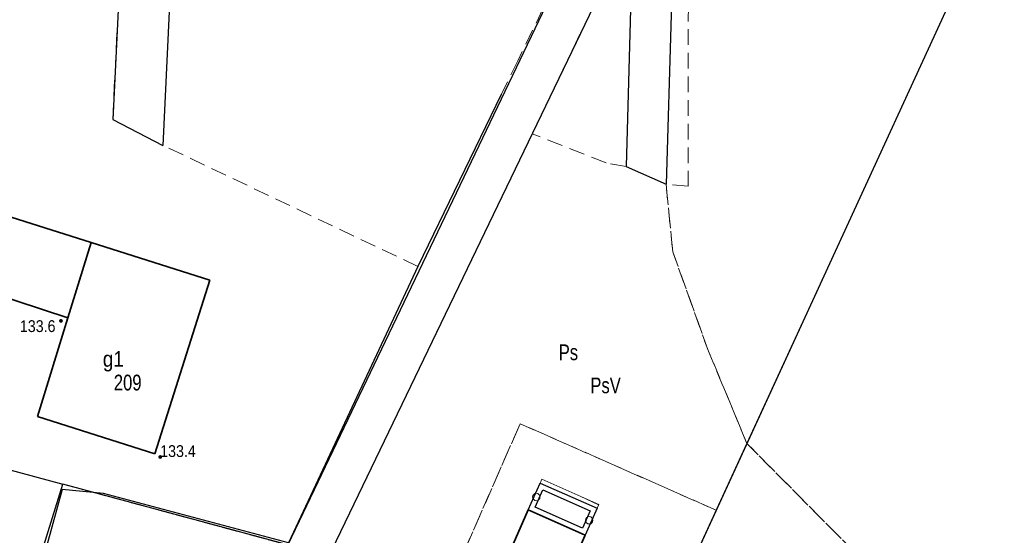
# Model space of a CAD drawing. Header units: metres. Extents: x 5548743 to 5556416, y 5707500 to 5714000.
# Tile 10 of 203: x 5551033 to 5551127, y 5711606 to 5711655. Entities that reach past the tile are written whole.
import ezdxf
from ezdxf.enums import TextEntityAlignment as Align

# ---------------------------------------------------------------- set-up
doc = ezdxf.new("R2010")
doc.units = ezdxf.units.M
doc.header["$MEASUREMENT"] = 0
doc.linetypes.add('1.5_0.75', pattern=[2.25, 1.5, -0.75])
doc.linetypes.add('219-1000', pattern=[0])
doc.layers.get('0').update_dxf_attribs({"color": 2, "linetype": 'CONTINUOUS', "lineweight": 5})
for name, color, linetype in [('209-oznaczenie konturu klasyfikacyjnego', 7, 'CONTINUOUS'), ('210-oznaczenie konturu użytku gruntowego', 7, 'CONTINUOUS'), ('217-kontur klasyfikacyjny', 7, 'CONTINUOUS'), ('218-kontur użytku gruntowego', 7, 'CONTINUOUS'), ('219-działka ewidencyjna', 7, 'CONTINUOUS'), ('311-podpora', 7, 'CONTINUOUS'), ('312-budynek ewidencyjny', 7, 'CONTINUOUS'), ('312-oznaczenie budynku ewidencyjnego', 7, 'CONTINUOUS'), ('312-oznaczenie budynku ewidencyjnego-Atr117', 7, 'CONTINUOUS'), ('352-schody', 7, 'CONTINUOUS'), ('ogrodzenie trwałe', 7, 'CONTINUOUS'), ('pikieta naturalna', 7, 'CONTINUOUS'), ('pikieta naturalna-Atr2', 7, 'CONTINUOUS'), ('taras', 7, 'CONTINUOUS')]:
    doc.layers.add(name, color=color, linetype=linetype)
doc.styles.get("Standard").update_dxf_attribs({"font": 'Working1250', "width": 0.75})
doc.linetypes.add('902-1000', pattern='A,5,0,[1,ksztalty.shx,S=1,R=0,X=0,Y=0],5', length=10)

# ---------------------------------------------------------------- blocks, each defined once
blk = doc.blocks.new('311')
at = {"color": 0, "linetype": 'Continuous', "lineweight": 0}
blk.add_circle((0, 0), 0.35, dxfattribs=at)
blk = doc.blocks.new('PW01')
at = {"linetype": 'Continuous', "lineweight": 13}
h = blk.add_hatch(color=0, dxfattribs=at)
edge = h.paths.add_edge_path()
edge.add_arc((0, 0), 0.18, 0, 360)

msp = doc.modelspace()

# ---------------------------------------------------------------- linework, layer by layer
at = {"layer": '217-kontur klasyfikacyjny', "color": 3, "linetype": '1.5_0.75', "lineweight": 18, "flags": 128}
for points in [[(5551096.74, 5711674.15), (5551096.71, 5711638.95)], [(5551041.92, 5711645.3), (5551042.89, 5711665.19)], [(5551046.7, 5711642.84), (5551041.92, 5711645.3)], [(5551081.86, 5711643.95), (5551061.97, 5711602.6)], [(5551088.89, 5711641.16), (5551081.86, 5711643.95)], [(5551070.97, 5711631.31), (5551046.7, 5711642.84)], [(5551090.79, 5711640.82), (5551088.89, 5711641.16)], [(5551094.61, 5711639.13), (5551090.79, 5711640.82)], [(5551096.71, 5711638.95), (5551094.61, 5711639.13)], [(5551094.61, 5711639.13), (5551095.24, 5711632.7)], [(5551095.24, 5711632.7), (5551094.61, 5711639.13)], [(5551095.24, 5711632.7), (5551098.58, 5711623.39)], [(5551098.58, 5711623.39), (5551095.24, 5711632.7)], [(5551058.58, 5711604.78), (5551070.97, 5711631.31)], [(5551098.58, 5711623.39), (5551102.31, 5711614.44)], [(5551102.31, 5711614.44), (5551098.58, 5711623.39)], [(5551072.65, 5711597.94), (5551080.71, 5711616.33)], [(5551080.71, 5711616.33), (5551099.39, 5711608.09)], [(5551099.39, 5711608.09), (5551102.31, 5711614.44)], [(5551102.31, 5711614.44), (5551099.39, 5711608.09)], [(5551102.31, 5711614.44), (5551128.29, 5711588.23)], [(5551128.29, 5711588.23), (5551102.31, 5711614.44)], [(5551024.82, 5711613.9), (5551037.16, 5711610.57)], [(5551037.16, 5711610.57), (5551058.58, 5711604.78)], [(5551099.39, 5711608.09), (5551091.04, 5711589.91)]]:
    msp.add_lwpolyline(points, dxfattribs=at)
at = {"layer": '218-kontur użytku gruntowego', "color": 70, "linetype": '1.5_0.75', "lineweight": 18, "flags": 128}
for points in [[(5551091.71, 5711674.06), (5551080.48, 5711650.9)], [(5551096.74, 5711674.15), (5551096.71, 5711638.95)], [(5551041.92, 5711645.3), (5551042.89, 5711665.19)], [(5551081.86, 5711643.95), (5551090.14, 5711661.18)], [(5551080.48, 5711650.9), (5551078.04, 5711645.89)], [(5551046.7, 5711642.84), (5551041.92, 5711645.3)], [(5551078.04, 5711645.89), (5551070.97, 5711631.31)], [(5551061.97, 5711602.6), (5551081.86, 5711643.95)], [(5551081.86, 5711643.95), (5551061.97, 5711602.6)], [(5551088.89, 5711641.16), (5551081.86, 5711643.95)], [(5551070.97, 5711631.31), (5551046.7, 5711642.84)], [(5551090.79, 5711640.82), (5551088.89, 5711641.16)], [(5551094.61, 5711639.13), (5551090.79, 5711640.82)], [(5551096.71, 5711638.95), (5551094.61, 5711639.13)], [(5551094.61, 5711639.13), (5551095.24, 5711632.7)], [(5551095.24, 5711632.7), (5551094.61, 5711639.13)], [(5551095.24, 5711632.7), (5551098.58, 5711623.39)], [(5551098.58, 5711623.39), (5551095.24, 5711632.7)], [(5551070.97, 5711631.31), (5551058.58, 5711604.78)], [(5551058.58, 5711604.78), (5551070.97, 5711631.31)], [(5551098.58, 5711623.39), (5551102.31, 5711614.44)], [(5551102.31, 5711614.44), (5551098.58, 5711623.39)], [(5551072.65, 5711597.94), (5551080.71, 5711616.33)], [(5551080.71, 5711616.33), (5551072.65, 5711597.94)], [(5551080.71, 5711616.33), (5551099.39, 5711608.09)], [(5551099.39, 5711608.09), (5551080.71, 5711616.33)], [(5551099.39, 5711608.09), (5551102.31, 5711614.44)], [(5551102.31, 5711614.44), (5551099.39, 5711608.09)], [(5551102.31, 5711614.44), (5551128.29, 5711588.23)], [(5551128.29, 5711588.23), (5551102.31, 5711614.44)], [(5551024.82, 5711613.9), (5551037.16, 5711610.57)], [(5551037.16, 5711610.57), (5551024.82, 5711613.9)], [(5551037.16, 5711610.57), (5551058.58, 5711604.78)], [(5551058.58, 5711604.78), (5551037.16, 5711610.57)], [(5551091.04, 5711589.91), (5551099.39, 5711608.09)], [(5551099.39, 5711608.09), (5551091.04, 5711589.91)]]:
    msp.add_lwpolyline(points, dxfattribs=at)
at = {"layer": '219-działka ewidencyjna', "color": 94, "linetype": '219-1000', "lineweight": 30, "flags": 128}
for points in [[(5551056.5, 5711850.39), (5551046.7, 5711642.84)], [(5551051.39, 5711839.44), (5551041.92, 5711645.3)], [(5551160.2, 5711740.45), (5551091.04, 5711589.91)], [(5551091.71, 5711674.06), (5551058.58, 5711604.78)], [(5551095.56, 5711671.43), (5551094.61, 5711639.13)], [(5551091.44, 5711663.88), (5551061.97, 5711602.6)], [(5551091.44, 5711663.88), (5551090.79, 5711640.82)], [(5551041.92, 5711645.3), (5551046.7, 5711642.84)], [(5551090.79, 5711640.82), (5551094.61, 5711639.13)], [(5551024.82, 5711613.9), (5551037.16, 5711610.57)], [(5551032.86, 5711596.64), (5551037.16, 5711610.57)], [(5551058.58, 5711604.78), (5551037.16, 5711610.57)]]:
    msp.add_lwpolyline(points, dxfattribs=at)
at = {"layer": '312-budynek ewidencyjny', "color": 252, "linetype": 'Continuous', "lineweight": 35, "flags": 128}
for points in [[(5551020.28, 5711639.77), (5551039.85, 5711633.58)], [(5551039.85, 5711633.58), (5551037.63, 5711626.41)], [(5551037.63, 5711626.41), (5551039.85, 5711633.58)], [(5551039.85, 5711633.58), (5551051.18, 5711630)], [(5551037.63, 5711626.41), (5551018.02, 5711632.86)], [(5551051.18, 5711630), (5551045.94, 5711613.47)], [(5551034.75, 5711617.01), (5551037.63, 5711626.41)], [(5551045.94, 5711613.47), (5551034.75, 5711617.01)], [(5551078.28, 5711600.81), (5551081.48, 5711608.12)], [(5551081.48, 5711608.12), (5551086.9, 5711605.73)], [(5551086.9, 5711605.73), (5551085.99, 5711603.66)]]:
    msp.add_lwpolyline(points, dxfattribs=at)
at = {"layer": '352-schody', "color": 252, "linetype": 'Continuous', "lineweight": 18, "flags": 128}
msp.add_lwpolyline([(5551082.61, 5711610.68), (5551082.77, 5711611.05), (5551088.2, 5711608.65), (5551088.03, 5711608.29)], close=True, dxfattribs=at)
msp.add_lwpolyline([(5551082.61, 5711610.68), (5551082.77, 5711611.05), (5551088.2, 5711608.65), (5551088.03, 5711608.29)], close=True, dxfattribs=at)
msp.add_lwpolyline([(5551088.179, 5711608.606), (5551086.44, 5711609.428)], dxfattribs=at)
at = {"layer": 'ogrodzenie trwałe', "color": 252, "linetype": '902-1000', "lineweight": 25, "flags": 128}
for points in [[(5551078.91, 5711647.67), (5551070.97, 5711631.31), (5551058.67, 5711605)], [(5551109.47, 5711630.02), (5551102.31, 5711614.44), (5551091.04, 5711589.91), (5551088.52, 5711584.21)], [(5551058.67, 5711605), (5551041.05, 5711609.67), (5551037.11, 5711610.08), (5551035.15, 5711602.88), (5551029.67, 5711589.95)]]:
    msp.add_lwpolyline(points, dxfattribs=at)
at = {"layer": 'taras', "color": 252}
for p, q in [((5551081.48, 5711608.12), (5551082.61, 5711610.68)), ((5551082.61, 5711610.68), (5551088.03, 5711608.29)), ((5551082.139, 5711608.375), (5551082.866, 5711610.021)), ((5551082.866, 5711610.021), (5551087.371, 5711608.035)), ((5551086.9, 5711605.73), (5551081.48, 5711608.12)), ((5551086.644, 5711606.389), (5551082.139, 5711608.375)), ((5551087.371, 5711608.035), (5551086.644, 5711606.389)), ((5551088.03, 5711608.29), (5551086.9, 5711605.73))]:
    msp.add_line(p, q, dxfattribs=at)

# ---------------------------------------------------------------- block references
at = {"layer": '311-podpora', "color": 252, "linetype": 'Continuous', "lineweight": 18}
for p in [(5551082.25, 5711609.35), (5551087.29, 5711607.13)]:
    msp.add_blockref('311', p, dxfattribs=at)
at = {"layer": 'pikieta naturalna', "color": 252, "linetype": 'Continuous', "lineweight": 13}
for p in [(5551036.99, 5711626.12), (5551046.44, 5711613.16)]:
    msp.add_blockref('PW01', p, dxfattribs=at)

# ---------------------------------------------------------------- texts
at = {"layer": '209-oznaczenie konturu klasyfikacyjnego', "color": 70, "linetype": 'Continuous', "lineweight": 18, "width": 0.79}
msp.add_text('PsV', height=1.5, dxfattribs=at).set_placement((5551087.39, 5711620.73), align=Align.TOP_LEFT)
at = {"layer": '210-oznaczenie konturu użytku gruntowego', "color": 70, "linetype": 'Continuous', "lineweight": 18, "width": 0.79}
msp.add_text('Ps', height=1.5, dxfattribs=at).set_placement((5551084.38, 5711622.38))
at = {"layer": '312-oznaczenie budynku ewidencyjnego', "color": 252, "linetype": 'Continuous', "lineweight": 18, "width": 0.79}
msp.add_text('209', height=1.5, dxfattribs=at).set_placement((5551042.02, 5711621), align=Align.TOP_LEFT)
at = {"layer": '312-oznaczenie budynku ewidencyjnego-Atr117', "color": 252, "width": 0.9}
msp.add_text('g1', height=1.5, dxfattribs=at).set_placement((5551041.98, 5711622.5), align=Align.MIDDLE_CENTER)
at = {"layer": 'pikieta naturalna-Atr2', "color": 252, "width": 0.9}
for s, p in [('133.6', (5551033.08, 5711625.06)), ('133.4', (5551046.44, 5711613.16))]:
    msp.add_text(s, height=1.125, dxfattribs=at).set_placement(p)

doc.saveas('drawing.dxf')
